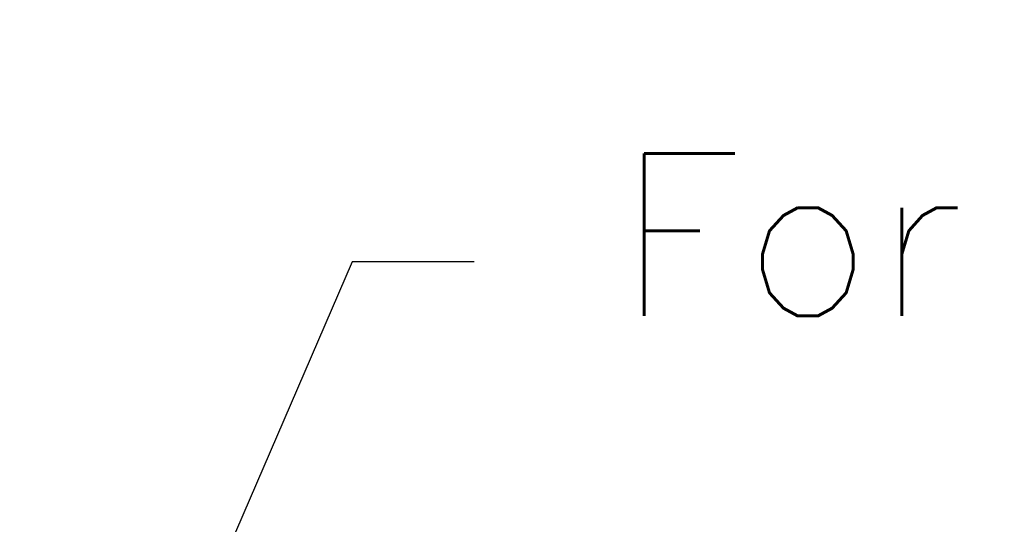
# Model space of a CAD drawing. Extents: x 284 to 594, y 35 to 155.
# Tile 16 of 17: x 534 to 564, y 140 to 155. Entities that reach past the tile are written whole.
import ezdxf

# ---------------------------------------------------------------- set-up
doc = ezdxf.new("R2010")
doc.units = 0
doc.header["$LTSCALE"] = 0.5
doc.header["$MEASUREMENT"] = 0
doc.layers.get('Defpoints').update_dxf_attribs({"linetype": 'CONTINUOUS'})
doc.layers.add('外形輪廓', color=7, linetype='CONTINUOUS')
doc.styles.add('STSL', font='romans.shx', dxfattribs={"bigfont": 'stsl.shx'})
doc.dimstyles.new('11', dxfattribs={"dimscale": 2.5, "dimtxt": 2, "dimasz": 1.5, "dimexe": 0.625, "dimexo": 0.625, "dimgap": 1, "dimtad": 0, "dimtih": 1, "dimtoh": 1, "dimdec": 1, "dimzin": 1, "dimdsep": 46, "dimtxsty": 'STSL', "dimcen": 0, "dimadec": 1, "dimazin": 0, "dimtfac": 1, "dimtdec": 1, "dimtofl": 0, "dimtmove": 0, "dimatfit": 3, "dimfxl": 0, "dimtolj": 1, "dimtzin": 0, "dimarcsym": 0})

# ---------------------------------------------------------------- blocks, each defined once
blk = doc.blocks.new('*D27')
at = {"layer": 'Defpoints', "color": 0}
for p in [(531.84, 119.979), (521.129, 95.194)]:
    blk.add_point(p, dxfattribs=at)
at = {"layer": '外形輪廓', "color": 0, "lineweight": -2}
for p, q in [((543.785, 147.62), (533.328, 123.421)), ((547.535, 147.62), (543.785, 147.62))]:
    blk.add_line(p, q, dxfattribs=at)
at = {"layer": '外形輪廓', "color": 0}
blk.add_solid([(532.754, 123.669), (533.901, 123.173), (531.84, 119.979)], dxfattribs=at)
at = {"layer": '外形輪廓', "color": 0, "insert": (573.13, 147.62), "char_height": 5, "attachment_point": 5, "style": 'STSL'}
blk.add_mtext('\\A1;For 1"Optics', dxfattribs=at)

msp = doc.modelspace()

# ---------------------------------------------------------------- dimensions: what is measured, and where the dimension line sits
at = {"layer": '外形輪廓'}
dim = msp.add_diameter_dim_2p(p1=(521.129, 95.194), p2=(531.84, 119.979), text='For 1"Optics', dimstyle='11', dxfattribs=at)
dim.commit()
dim.dimension.update_dxf_attribs({"geometry": '*D27', "text_midpoint": (573.13, 147.62), "dimtype": 163})

doc.saveas('drawing.dxf')
